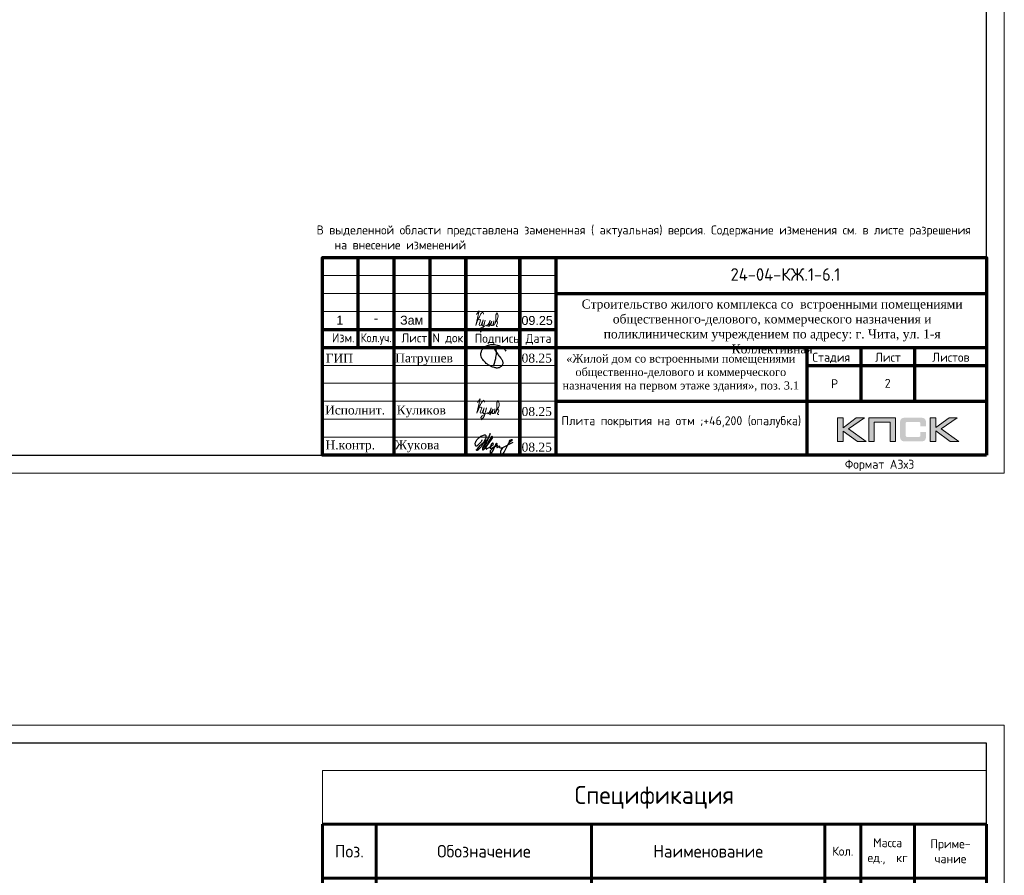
# Model space of a CAD drawing. Header units: millimetres. Extents: x -5898314 to 1055204, y -720802 to 1562611.
# Tile 235 of 256: x -135344 to -107908, y -73448 to -49619. Entities that reach past the tile are written whole.
import ezdxf
from ezdxf.enums import TextEntityAlignment as Align

# ---------------------------------------------------------------- set-up
doc = ezdxf.new("R2010")
doc.units = ezdxf.units.MM
for name, color, linetype in [('PDF7_Text', 7, 'Continuous'), ('PDF8_Text', 7, 'Continuous'), ('Рамка печать', 7, 'Continuous'), ('ТОЛСТЫЕ_ОСНОВНЫЕ', 6, 'Continuous')]:
    doc.layers.add(name, color=color, linetype=linetype)
for name, color, linetype, lineweight in [('Выноски', 20, 'Continuous', 20), ('Каркасы ригель', 3, 'Continuous', 0), ('Основная 0.6', 142, 'Continuous', 60), ('РАЗМЕРЫ', 1, 'Continuous', 9), ('Рамка', 7, 'Continuous', 70), ('Текст', 7, 'Continuous', 25), ('ТОНКИЕ', 7, 'Continuous', 9)]:
    doc.layers.add(name, color=color, linetype=linetype, lineweight=lineweight)
doc.styles.add('GOST-2.304_Type-B', font='GOST_Common.ttf')
doc.styles.add('PDF Times New Roman', font='times.ttf')
doc.styles.get("Standard").update_dxf_attribs({"font": 'arial.ttf'})
doc.styles.add('style1', font='GOST_Common.ttf', dxfattribs={"height": 500})
doc.styles.add('ГОСТ', font='GOST_Common.ttf')

# ---------------------------------------------------------------- blocks, each defined once
blk = doc.blocks.new('*U1581')
at = {"layer": 'ТОЛСТЫЕ_ОСНОВНЫЕ', "color": 6}
blk.add_lwpolyline([(20, 5), (886, 5), (886, 415), (20, 415)], close=True, dxfattribs=at)
at = {"layer": 'ТОНКИЕ'}
blk.add_lwpolyline([(0, 0), (891, 0), (891, 420), (0, 420)], close=True, dxfattribs=at)
at = {"layer": 'Текст', "style": 'style1'}
blk.add_text('Формат А3х3', height=2.5, dxfattribs=at).set_placement((846.57, 1.2))
blk = doc.blocks.new('11')
at = {"layer": 'Выноски'}
for p, q in [((47885, 66608), (47944, 66700)), ((47944, 66700), (47962, 66737)), ((47962, 66737), (47989, 66781)), ((47989, 66781), (48016, 66806)), ((48016, 66806), (48038, 66823)), ((48038, 66823), (48060, 66786)), ((48060, 66786), (48058, 66769))]:
    blk.add_line(p, q, dxfattribs=at)
blk.add_lwpolyline([(47863, 66761), (47937, 66865), (47843, 66458), (47885, 66564), (47905, 66616), (47954, 66628), (47979, 66606), (47957, 66539), (47937, 66487), (47947, 66458), (47991, 66470), (48051, 66611), (48041, 66569), (48023, 66505), (48023, 66448), (48065, 66448), (48090, 66529), (48110, 66608), (48043, 66369), (47972, 66275), (47954, 66344), (47991, 66389), (48078, 66431), (48142, 66470), (48154, 66441), (48204, 66512), (48246, 66606), (48209, 66455), (48204, 66418), (48295, 66574), (48265, 66463), (48265, 66455), (48312, 66453), (48342, 66529), (48347, 66584), (48337, 66465), (48349, 66453), (48401, 66569), (48443, 66616), (48461, 66678), (48466, 66727), (48436, 66811), (48399, 66754), (48399, 66618), (48389, 66549), (48374, 66507), (48416, 66564), (48441, 66576), (48451, 66524), (48433, 66482), (48419, 66453), (48424, 66428), (48458, 66421)], dxfattribs=at)
blk = doc.blocks.new('яяя')
at = {"lineweight": 30}
for points in [[(345424, 110432), (345425, 110410), (345424, 110397), (345417, 110379), (345406, 110350), (345390, 110319), (345357, 110275), (345310, 110221), (345265, 110176), (345198, 110110), (345161, 110077), (345133, 110066), (345116, 110066), (345102, 110075), (345090, 110091), (345082, 110115), (345074, 110146), (345066, 110182), (345064, 110206), (345067, 110234), (345077, 110278), (345095, 110320), (345114, 110361), (345134, 110395), (345159, 110428), (345195, 110469), (345228, 110506), (345284, 110560), (345331, 110595), (345379, 110625), (345435, 110648), (345486, 110670), (345532, 110686), (345573, 110696), (345605, 110698), (345621, 110695), (345635, 110687), (345648, 110671), (345656, 110649), (345659, 110625), (345659, 110583), (345656, 110553), (345647, 110523), (345635, 110489), (345387, 110033), (345349, 109985), (345311, 109948), (345247, 109889), (345209, 109858), (345192, 109844), (345180, 109837), (345157, 109833), (345150, 109835), (345140, 109842), (345135, 109856), (345138, 109881), (345148, 109892), (345183, 109930), (345267, 110024), (345343, 110105), (345455, 110213), (345617, 110343), (345775, 110456), (345811, 110526), (345838, 110607), (345890, 110740), (345902, 110771), (345698, 110295), (345672, 110226), (345626, 110132), (345572, 110032), (345518, 109953), (345481, 109918), (345497, 110001), (345567, 110147), (345655, 110301), (345760, 110442)], [(345481, 109918), (345476, 109896), (345475, 109874), (345485, 109861), (345506, 109866), (345539, 109891), (345632, 109983), (345968, 110450), (346022, 110527), (346029, 110560), (346027, 110579), (346026, 110590), (346010, 110605), (345993, 110609), (345975, 110601), (345962, 110584), (345954, 110562), (345857, 110421), (345783, 110292), (345741, 110183), (345701, 110079), (345665, 109985), (345660, 109952), (345666, 109929), (345669, 109915), (345682, 109910), (345702, 109914), (345735, 109941), (345846, 110007), (346065, 110160), (346075, 110193), (346070, 110217), (346066, 110236), (346052, 110241), (346030, 110241), (346007, 110228), (345978, 110203), (345960, 110164), (345892, 110010), (345895, 109986), (345904, 109966), (345925, 109964), (345969, 109968), (346045, 110000), (346218, 110114), (346261, 110154), (346280, 110184), (346282, 110210), (346278, 110225), (346263, 110229), (346241, 110222), (346220, 110198), (346162, 110049), (345989, 109904), (345932, 109849), (345906, 109805), (345891, 109739), (345890, 109690), (345899, 109652), (345924, 109647), (345956, 109655), (345980, 109674), (346058, 109838), (346158, 110046), (346261, 110098), (346314, 110120), (346292, 110079), (346269, 110036), (346261, 110008), (346267, 109998), (346293, 109998), (346363, 110039), (346445, 110095), (346421, 110068), (346414, 110040), (346407, 110011), (346416, 109990), (346466, 109972), (346509, 109977), (346574, 109984), (347172, 110293)], [(346586, 109971), (346543, 109917), (346509, 109873), (346489, 109825), (346475, 109767), (346472, 109710), (346478, 109675), (346485, 109641), (346501, 109621), (346517, 109602), (346542, 109589), (346568, 109592), (346605, 109620), (346680, 109731), (346736, 109842), (346865, 110115), (346962, 110290), (346969, 110318), (346979, 110360), (347013, 110403), (347056, 110434), (347091, 110450), (347109, 110450), (347121, 110434), (347115, 110405), (347072, 110355), (347012, 110307), (346924, 110222)]]:
    blk.add_lwpolyline(points, dxfattribs=at)
blk = doc.blocks.new('Патрушев')
at = {"color": 5, "lineweight": 25}
blk.add_lwpolyline([(58.5, -35.1), (59.7, -32), (60.2, -29.8), (60.5, -28.8), (60.8, -27.6), (61.1, -26.3), (61.4, -24.7), (61.6, -23), (61.8, -21.6), (61.8, -20.5), (61.7, -19.5), (61.5, -18.6), (61.3, -17.9), (61, -17.3), (60.6, -16.9), (60.5, -16.7), (60.4, -16.6), (60.3, -16.5), (60, -16.4), (59.7, -16.4), (59.6, -16.4), (59.4, -16.5), (59.3, -16.7), (59.3, -17), (59.4, -17.1), (61.8, -21), (63.1, -22.9), (63.7, -23.6), (64.5, -24.6), (65.5, -25.9), (66.4, -27.1), (66.9, -27.7), (67.4, -28.4), (67.7, -28.9), (68, -29.5), (68.4, -30.4), (68.7, -31), (68.8, -31.7), (68.9, -32.2), (68.9, -32.7), (68.9, -33.3), (68.8, -33.8), (68.6, -34.6), (68.3, -35.2), (67.9, -35.7), (67.6, -36.2), (66.9, -36.8), (66.4, -37.1), (65.9, -37.5), (65.3, -37.9), (64.8, -38.1), (64.1, -38.3), (63.6, -38.4), (62.5, -38.5), (61.6, -38.5), (60.9, -38.4), (60.1, -38.3), (59.3, -38), (58.4, -37.7), (57.7, -37.5), (56.6, -37.3), (55.9, -36.9), (54.9, -36.3), (53.8, -35.7), (53.1, -35.2), (52.2, -34.7), (51.3, -34.1), (50.1, -33.3), (49.1, -32.3), (48, -31.1), (47.1, -29.9), (46.1, -28.7), (45.2, -27.6), (44.7, -26.5), (44.3, -25.1), (44, -24.3), (44, -23.3), (43.9, -22.5), (44, -21.5), (44.2, -20.6), (44.5, -20), (44.7, -19.1), (45, -18.2), (45.5, -17.4), (45.8, -16.9), (46.4, -16.1), (47, -15.5), (47.8, -14.8), (48.6, -14.3), (49.4, -13.8), (50.5, -13.3), (51.6, -12.9), (52.7, -12.5), (54.2, -12.1), (55.4, -11.9), (56.9, -11.8), (58.3, -11.8), (59.6, -11.9), (61, -12.1), (62.7, -12.4), (64.5, -12.9), (66.2, -13.6), (67.6, -14.3), (68.9, -15.1), (70, -16.3), (71.1, -17.5), (71.7, -18.3), (72.3, -19.3)], dxfattribs=at)
blk = doc.blocks.new('A$Cd09756da')
at = {"layer": 'Рамка печать', "lineweight": 20}
h = blk.add_hatch(color=0, dxfattribs=at)
h.paths.add_polyline_path([(-3400, 1040), (-3624, 1040), (-3991, 764), (-3991, 1040), (-4146, 1040), (-4146, 378), (-3991, 378), (-3991, 669), (-3594, 378), (-3346, 378), (-3840, 728)])
h.paths.add_polyline_path([(-3122, 915), (-2683, 915), (-2683, 378), (-2529, 378), (-2529, 1040), (-2693, 1040), (-3276, 1040), (-3276, 883), (-3276, 378), (-3122, 378)])
h.paths.add_polyline_path([(-1408, 1043), (-1563, 1043), (-1563, 380), (-1408, 380), (-1408, 672), (-1011, 380), (-763, 380), (-1257, 731), (-817, 1043), (-1041, 1043), (-1408, 767)])
blk.add_hatch(color=204, dxfattribs=at).paths.add_polyline_path([(-1693, 970), (-1695, 977), (-1697, 983), (-1701, 989), (-1704, 996), (-1708, 1000), (-1712, 1005), (-1716, 1010), (-1720, 1014), (-1725, 1017), (-1731, 1021), (-1737, 1025), (-1744, 1028), (-1750, 1030), (-1758, 1033), (-1765, 1035), (-1783, 1038), (-1802, 1041), (-1823, 1043), (-1846, 1043), (-2242, 1043), (-2265, 1043), (-2285, 1041), (-2305, 1038), (-2322, 1035), (-2330, 1032), (-2338, 1030), (-2344, 1028), (-2351, 1024), (-2357, 1021), (-2363, 1017), (-2368, 1014), (-2372, 1010), (-2376, 1005), (-2380, 1000), (-2384, 996), (-2387, 989), (-2390, 983), (-2393, 976), (-2396, 970), (-2398, 962), (-2401, 946), (-2404, 928), (-2406, 908), (-2406, 887), (-2406, 538), (-2406, 516), (-2404, 496), (-2401, 478), (-2398, 461), (-2396, 454), (-2393, 447), (-2390, 440), (-2387, 434), (-2384, 429), (-2380, 423), (-2376, 419), (-2372, 414), (-2368, 410), (-2362, 406), (-2357, 403), (-2351, 399), (-2344, 396), (-2337, 394), (-2330, 391), (-2322, 389), (-2305, 385), (-2285, 383), (-2264, 381), (-2242, 380), (-1846, 380), (-1823, 381), (-1802, 382), (-1783, 385), (-1766, 389), (-1758, 391), (-1750, 393), (-1744, 396), (-1737, 399), (-1731, 402), (-1725, 406), (-1720, 410), (-1716, 414), (-1712, 418), (-1708, 423), (-1704, 428), (-1701, 434), (-1697, 440), (-1695, 446), (-1693, 454), (-1690, 461), (-1686, 478), (-1684, 496), (-1682, 516), (-1682, 538), (-1682, 647), (-1836, 647), (-1836, 558), (-1836, 552), (-1837, 546), (-1838, 540), (-1840, 535), (-1842, 530), (-1844, 526), (-1846, 522), (-1850, 519), (-1853, 515), (-1857, 513), (-1862, 511), (-1867, 508), (-1872, 507), (-1878, 506), (-1884, 506), (-1890, 505), (-2209, 505), (-2214, 506), (-2219, 506), (-2223, 508), (-2227, 511), (-2231, 513), (-2235, 516), (-2238, 519), (-2241, 523), (-2244, 528), (-2246, 532), (-2248, 536), (-2249, 541), (-2251, 551), (-2252, 560), (-2252, 878), (-2252, 884), (-2251, 889), (-2250, 894), (-2248, 899), (-2247, 903), (-2245, 906), (-2242, 910), (-2240, 913), (-2236, 916), (-2233, 919), (-2229, 921), (-2225, 922), (-2220, 923), (-2215, 924), (-2210, 925), (-2204, 925), (-1890, 925), (-1884, 925), (-1878, 924), (-1872, 923), (-1868, 921), (-1863, 919), (-1858, 917), (-1854, 914), (-1851, 911), (-1847, 907), (-1844, 903), (-1842, 899), (-1840, 894), (-1838, 889), (-1837, 884), (-1836, 878), (-1836, 872), (-1836, 799), (-1682, 799), (-1682, 887), (-1682, 908), (-1684, 928), (-1686, 946), (-1690, 962)])
at = {"layer": 'Рамка', "color": 7}
for p, q in [((-17500, 3000), (-17500, 5500)), ((-15500, 3000), (-15500, 5500)), ((-12000, 4500), (0, 4500)), ((-18500, 3500), (-12000, 3500)), ((-18500, 3000), (0, 3000)), ((-3500, 3000), (-3500, 1500)), ((-2000, 3000), (-2000, 1500)), ((-5000, 2500), (0, 2500)), ((-5000, 2500), (0, 2500)), ((-12000, 1500), (0, 1500))]:
    blk.add_line(p, q, dxfattribs=at)
at = {"layer": 'Рамка'}
for p, q in [((-16500, 0), (-16500, 5500)), ((-14500, 0), (-14500, 5500)), ((-14500, 5500), (-14500, 0)), ((-13000, 5500), (-13000, 0)), ((-13000, 0), (-13000, 5500)), ((-12000, 5500), (-12000, 0)), ((-5000, 3000), (-5000, 0))]:
    blk.add_line(p, q, dxfattribs=at)
at = {"layer": 'Рамка', "color": 7, "lineweight": 15}
for p, q in [((-18500, 5000), (-12000, 5000)), ((-18500, 4500), (-12000, 4500)), ((-18500, 4000), (-12000, 4000)), ((-18500, 2500), (-12000, 2500)), ((-18500, 2000), (-12000, 2000)), ((-18500, 1500), (-12000, 1500)), ((-18500, 1000), (-12000, 1000)), ((-18500, 500), (-12000, 500))]:
    blk.add_line(p, q, dxfattribs=at)
at = {"layer": 'Рамка'}
blk.add_lwpolyline([(0, 0), (-18500, 0), (-18500, 5500), (0, 5500)], close=True, dxfattribs=at)
at = {"layer": 'Рамка печать', "color": 0, "lineweight": 20}
for points in [[(-4146, 378), (-4146, 1040), (-3991, 1040), (-3991, 764), (-3624, 1040), (-3400, 1040), (-3840, 728), (-3346, 378), (-3594, 378), (-3991, 669), (-3991, 378), (-4146, 378)], [(-3122, 378), (-3122, 915), (-2683, 915), (-2683, 378), (-2529, 378), (-2529, 1040), (-2693, 1040), (-3276, 1040), (-3276, 883), (-3276, 378), (-3122, 378)], [(-1563, 380), (-1563, 1043), (-1408, 1043), (-1408, 767), (-1041, 1043), (-817, 1043), (-1257, 731), (-763, 380), (-1011, 380), (-1408, 672), (-1408, 380), (-1563, 380)]]:
    blk.add_lwpolyline(points, close=True, dxfattribs=at)
at = {"color": 5, "xscale": 24.5, "yscale": 24.5, "zscale": 24.5}
blk.add_blockref('Патрушев', (-15162, 3369), dxfattribs=at)
at = {"color": 2, "lineweight": 60, "xscale": 0.5, "yscale": 0.5, "zscale": 0.5}
blk.add_blockref('яяя', (-186775, -54787), dxfattribs=at)
at = {"layer": 'Выноски', "color": 0}
blk.add_blockref('11', (-62040, -65293), dxfattribs=at)
at = {"layer": 'PDF7_Text', "char_height": 248, "attachment_point": 7, "style": 'PDF Times New Roman'}
for s, insert in [('Патрушев', (-16471, 2500)), ('08.25', (-12950, 2573)), ('08.25', (-12950, 1085)), ('Жукова', (-16477, 79)), ('08.25', (-12950, 93))]:
    blk.add_mtext(s, dxfattribs=dict(at, insert=insert))
at = {"layer": 'PDF7_Text', "insert": (-16432, 1050), "char_height": 247.95, "attachment_point": 7, "style": 'PDF Times New Roman'}
blk.add_mtext_dynamic_manual_height_columns('{\\C256;Куликов}', width=2000, gutter_width=1250, heights=[0], dxfattribs=at)
at = {"layer": 'PDF8_Text', "char_height": 248, "attachment_point": 7, "style": 'PDF Times New Roman'}
for s, insert in [('ГИП', (-18407, 2573)), ('Исполнит.', (-18427, 1127)), ('Н.контр.', (-18413, 79))]:
    blk.add_mtext(s, dxfattribs=dict(at, insert=insert))
at = {"layer": 'Текст', "color": 7, "style": 'ГОСТ'}
blk.add_text('24-04-КЖ.1-6.1', height=350, dxfattribs=at).set_placement((-5599, 5031), align=Align.MIDDLE_CENTER)
for s, p in [('Изм.', (-18237, 3141)), ('Лист', (-16298, 3139)), ('N док.', (-15435, 3141)), ('Подпись', (-14257, 3127)), ('Дата', (-12835, 3127)), ('Стадия', (-4850, 2600)), ('Лист', (-3100, 2600)), ('Листов', (-1508, 2600)), ('Р', (-4328, 1863))]:
    blk.add_text(s, height=250, dxfattribs=at).set_placement(p)
at = {"layer": 'Текст', "color": 7, "style": 'ГОСТ', "width": 0.9}
blk.add_text('Кол.уч.', height=250, dxfattribs=at).set_placement((-17435, 3143))
at = {"layer": 'Текст', "color": 7, "attachment_point": 1, "style": 'ГОСТ'}
for s, width, heights, insert, char_height in [('\\pxqc;{\\fTimes New Roman|b0|i0|c204|p18;\\C256;Строительство жилого комплекса со  встроенными помещениями общественного-делового, коммерческого назначения и поликлиническим учреждением по адресу: г. Чита, ул. 1-я Коллективная}', 11543.07, [0], (-11741, 4333), 250), ('\\pxqc;{\\fTimes New Roman|b0|i0|c204|p18;\\C256;«Жилой дом со встроенными помещениями общественно-делового и коммерческого назначения на первом этаже здания», поз. 3.1\\P}', 7000, [1500], (-12014, 2803), 225)]:
    blk.add_mtext_dynamic_manual_height_columns(s, width=width, gutter_width=12.5, heights=heights, dxfattribs=dict(at, insert=insert, char_height=char_height))
blk = doc.blocks.new('*T222')
at = {"layer": 'Каркасы ригель', "color": 0, "linetype": 'ByBlock', "lineweight": -2, "transparency": 16777216}
for p, q in [((0, 0), (1500, 0)), ((0, -1000), (1500, -1000))]:
    blk.add_line(p, q, dxfattribs=at)
at = {"layer": 'Каркасы ригель', "color": 0, "linetype": 'ByBlock', "lineweight": 50, "transparency": 16777216}
for p, q in [((0, 0), (0, -1000)), ((1500, 0), (1500, -1000))]:
    blk.add_line(p, q, dxfattribs=at)
at = {"layer": 'Каркасы ригель', "color": 0, "linetype": 'Continuous', "lineweight": 0, "transparency": 16777216, "insert": (750, -500), "char_height": 250, "width": 1000, "attachment_point": 5, "style": 'ГОСТ'}
blk.add_mtext('2', dxfattribs=at)
blk = doc.blocks.new('*T556')
at = {"layer": 'DEFPOINTS', "color": 8, "linetype": 'ByBlock', "lineweight": 0, "transparency": 16777216}
for p, q in [((0, 0), (18500, 0)), ((0, 0), (0, -1500)), ((18500, 0), (18500, -1500))]:
    blk.add_line(p, q, dxfattribs=at)
at = {"layer": 'Основная 0.6', "color": 0, "linetype": 'Continuous', "lineweight": 60, "transparency": 16777216}
for p, q in [((0, -1500), (15000, -1500)), ((0, -1500), (0, -4767)), ((1500, -1500), (1500, -4767)), ((7500, -1500), (7500, -4767)), ((14000, -1500), (14000, -4767)), ((15000, -1500), (15000, -4767)), ((16500, -1500), (16500, -4767)), ((18500, -1500), (18500, -4767)), ((0, -3000), (15000, -3000))]:
    blk.add_line(p, q, dxfattribs=at)
at = {"layer": 'Основная 0.6', "color": 0, "linetype": 'Continuous', "transparency": 16777216}
for p, q in [((15000, -1500), (18500, -1500)), ((15000, -3000), (18500, -3000))]:
    blk.add_line(p, q, dxfattribs=at)
at = {"layer": 'Основная 0.6', "color": 0, "linetype": 'Continuous', "lineweight": -2, "transparency": 16777216}
for p, q in [((0, -3800), (1500, -3800)), ((14000, -3800), (18500, -3800)), ((0, -4767), (1500, -4767)), ((14000, -4767), (18500, -4767))]:
    blk.add_line(p, q, dxfattribs=at)
at = {"layer": 'Основная 0.6', "color": 0, "lineweight": -2, "transparency": 16777216}
for p, q in [((1500, -3800), (14000, -3800)), ((1500, -4767), (14000, -4767))]:
    blk.add_line(p, q, dxfattribs=at)
at = {"layer": 'Основная 0.6', "color": 0, "transparency": 16777216, "style": 'GOST-2.304_Type-B'}
for s, insert, char_height, width, attachment_point in [('Спецификация', (9250, -750), 500, 18200, 5), ('Масса\\Pед.,  кг', (15750, -2250), 250, 1200, 5), ('Приме-\\Pчание', (17500, -2250), 250, 1700, 5), ('Поз.', (750, -2250), 350, 1200, 5), ('Обозначение', (4500, -2250), 350, 5700, 5), ('Наименование', (10750, -2250), 350, 6200, 5), ('Кол.', (14500, -2250), 250, 700, 5), ('{\\LМатериалы}', (10750, -3400), 250, 6200, 5), ('м³', (16650, -4283), 250, 1700, 4), ('ГОСТ 26633-2015', (4500, -4283), 250, 5700, 5), ('Бетон класса В25, F150, W4', (7650, -4283), 250, 6200, 4), ('10,4', (14500, -4283), 250, 700, 5)]:
    blk.add_mtext(s, dxfattribs=dict(at, insert=insert, char_height=char_height, width=width, attachment_point=attachment_point))

msp = doc.modelspace()

# ---------------------------------------------------------------- block references
at = {"xscale": 100, "yscale": 100, "zscale": 100}
for p in [(-197007.95, -62245.42), (-197007.95, -111264.68)]:
    msp.add_blockref('*U1581', p, dxfattribs=at)
at = {"lineweight": 50, "ltscale": 100}
msp.add_blockref('A$Cd09756da', (-108407.95, -61745.42), dxfattribs=at)
for name, p in [('*T222', (-111907.95, -59245.42)), ('*T556', (-126907.95, -70527.28))]:
    msp.add_blockref(name, p)
at = {"layer": 'Выноски', "color": 0}
msp.add_blockref('11', (-170479.05, -124591.7), dxfattribs=at)

# ---------------------------------------------------------------- texts
at = {"layer": 'Выноски', "color": 240, "true_color": 0xed1f24, "insert": (-127070.49, -55349.78), "char_height": 250, "width": 18219.6597, "attachment_point": 1, "style": 'ГОСТ'}
msp.add_mtext('\\pxi-2,l2,sm1;В выделенной области представлена замененная ( актуальная) версия. Содержание изменения см. в листе разрешения на внесение изменений', dxfattribs=at)
at = {"layer": 'РАЗМЕРЫ', "color": 7, "char_height": 250, "width": 725.0085, "attachment_point": 1}
for s, insert in [('1', (-126520.85, -57863.11)), ('Зам', (-124744.4, -57863.11)), ('09.25', (-121362.36, -57870.04)), ('-', (-125473.32, -57804.71))]:
    msp.add_mtext(s, dxfattribs=dict(at, insert=insert))
at = {"layer": 'Текст', "color": 7, "insert": (-120407.95, -60245.42), "char_height": 250, "attachment_point": 1, "style": 'ГОСТ'}
msp.add_mtext_dynamic_manual_height_columns('\\pxsm1;\\P\\pqc;Плита покрытия на отм ;+46,200 (опалубка)', width=7000, gutter_width=12.5, heights=[1500], dxfattribs=at)

doc.saveas('drawing.dxf')
